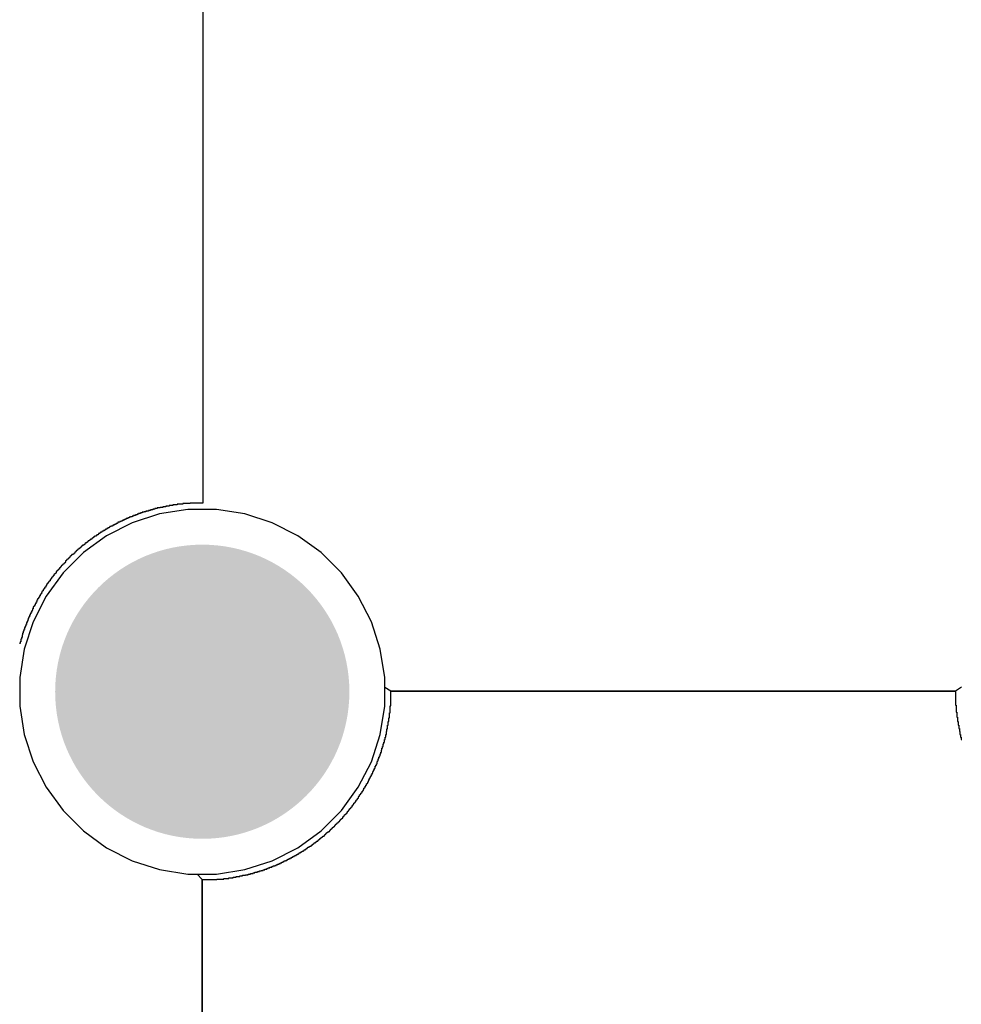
# Model space of a CAD drawing. Header units: inches. Extents: x 0 to 140, y 0 to 140.
# Tile 18 of 42: x 83 to 99, y 17 to 33. Entities that reach past the tile are written whole.
import ezdxf

# ---------------------------------------------------------------- set-up
doc = ezdxf.new("R2010")
doc.units = ezdxf.units.IN
for name, color, linetype in [('BOTTOM', 5, 'Continuous'), ('Bottom Solder', 6, 'Continuous'), ('Pad Holes', 156, 'Continuous'), ('TOP', 1, 'Continuous'), ('Top Solder', 216, 'Continuous')]:
    doc.layers.add(name, color=color, linetype=linetype)

msp = doc.modelspace()

# ---------------------------------------------------------------- hatches: boundary and pattern name
at = {"layer": 'BOTTOM'}
h = msp.add_hatch(color=5, dxfattribs=at)
edge = h.paths.add_edge_path()
edge.add_arc((86, 22), 1.5, 0, 360)
at = {"layer": 'Bottom Solder'}
h = msp.add_hatch(color=6, dxfattribs=at)
edge = h.paths.add_edge_path()
edge.add_arc((86, 22), 2.5, 0, 360)
at = {"layer": 'Pad Holes'}
h = msp.add_hatch(color=7, dxfattribs=at)
edge = h.paths.add_edge_path()
edge.add_arc((86, 22), 1.75, 0, 360)
at = {"layer": 'TOP'}
h = msp.add_hatch(color=1, dxfattribs=at)
edge = h.paths.add_edge_path()
edge.add_arc((86, 22), 1.5, 0, 360)
at = {"layer": 'Top Solder'}
h = msp.add_hatch(color=216, dxfattribs=at)
edge = h.paths.add_edge_path()
edge.add_arc((86, 22), 2.5, 0, 360)

# ---------------------------------------------------------------- linework, layer by layer
at = {"layer": 'BOTTOM'}
for p, q in [((85.274, 25.023), (84.81, 24.873)), ((85.756, 25.1), (85.274, 25.023)), ((86.244, 25.1), (85.756, 25.1)), ((86.726, 25.023), (86.244, 25.1)), ((87.19, 24.873), (86.726, 25.023)), ((84.81, 24.873), (84.375, 24.651)), ((87.625, 24.651), (87.19, 24.873)), ((84.375, 24.651), (83.981, 24.364)), ((88.02, 24.364), (87.625, 24.651)), ((83.981, 24.364), (83.635, 24.019)), ((88.365, 24.019), (88.02, 24.364)), ((83.635, 24.019), (83.349, 23.624)), ((88.651, 23.624), (88.365, 24.019)), ((83.349, 23.624), (83.127, 23.19)), ((88.873, 23.19), (88.651, 23.624)), ((83.127, 23.19), (82.976, 22.726)), ((89.024, 22.726), (88.873, 23.19)), ((82.976, 22.726), (82.9, 22.244)), ((89.1, 22.244), (89.024, 22.726)), ((82.9, 22.244), (82.9, 21.756)), ((89.1, 22.071), (89.1, 22.244)), ((89.203, 22.012), (89.1, 22.071)), ((89.203, 21.758), (89.203, 22.012)), ((89.203, 22.012), (98.801, 22.012)), ((89.227, 22.012), (89.203, 22.012)), ((98.773, 22.012), (89.227, 22.012)), ((98.801, 22.012), (98.773, 22.012)), ((98.9, 22.08), (98.801, 22.012)), ((98.801, 22.012), (98.801, 21.769)), ((89.192, 21.642), (89.192, 21.758)), ((89.192, 21.758), (89.203, 21.758)), ((98.801, 21.769), (98.812, 21.769)), ((98.812, 21.769), (98.812, 21.652)), ((82.9, 21.756), (82.976, 21.274)), ((89.181, 21.557), (89.181, 21.642)), ((89.181, 21.642), (89.192, 21.642)), ((98.812, 21.652), (98.822, 21.652)), ((98.822, 21.652), (98.822, 21.568)), ((89.15, 21.367), (89.15, 21.43)), ((89.15, 21.43), (89.16, 21.43)), ((89.16, 21.43), (89.16, 21.494)), ((89.16, 21.494), (89.171, 21.494)), ((89.171, 21.494), (89.171, 21.557)), ((89.171, 21.557), (89.181, 21.557)), ((98.822, 21.568), (98.833, 21.568)), ((98.833, 21.568), (98.833, 21.494)), ((98.833, 21.494), (98.843, 21.494)), ((98.843, 21.494), (98.843, 21.43)), ((98.843, 21.43), (98.854, 21.43)), ((98.854, 21.43), (98.854, 21.377)), ((82.976, 21.274), (83.127, 20.81)), ((89.118, 21.229), (89.118, 21.271)), ((89.118, 21.271), (89.128, 21.271)), ((89.128, 21.271), (89.128, 21.324)), ((89.128, 21.324), (89.139, 21.324)), ((89.139, 21.324), (89.139, 21.367)), ((89.139, 21.367), (89.15, 21.367)), ((98.854, 21.377), (98.865, 21.377)), ((98.865, 21.377), (98.865, 21.324)), ((98.865, 21.324), (98.875, 21.324)), ((98.875, 21.324), (98.875, 21.271)), ((98.875, 21.271), (98.886, 21.271)), ((98.886, 21.271), (98.886, 21.229)), ((89.076, 21.07), (89.076, 21.113)), ((89.076, 21.113), (89.086, 21.113)), ((89.086, 21.113), (89.086, 21.144)), ((89.086, 21.144), (89.097, 21.144)), ((89.097, 21.144), (89.097, 21.187)), ((89.097, 21.187), (89.107, 21.187)), ((89.107, 21.187), (89.107, 21.229)), ((89.107, 21.229), (89.118, 21.229)), ((98.886, 21.229), (98.896, 21.229)), ((98.896, 21.229), (98.896, 21.187)), ((98.896, 21.187), (98.907, 21.187)), ((89.023, 20.912), (89.023, 20.943)), ((89.023, 20.943), (89.033, 20.943)), ((89.033, 20.943), (89.033, 20.975)), ((89.033, 20.975), (89.044, 20.975)), ((89.044, 20.975), (89.044, 21.007)), ((89.044, 21.007), (89.054, 21.007)), ((89.054, 21.007), (89.054, 21.039)), ((89.054, 21.039), (89.065, 21.039)), ((89.065, 21.039), (89.065, 21.07)), ((89.065, 21.07), (89.076, 21.07)), ((83.127, 20.81), (83.349, 20.375)), ((88.959, 20.753), (88.959, 20.774)), ((88.959, 20.774), (88.97, 20.774)), ((88.97, 20.774), (88.97, 20.806)), ((88.97, 20.806), (88.98, 20.806)), ((88.98, 20.806), (88.98, 20.827)), ((88.98, 20.827), (88.991, 20.827)), ((88.991, 20.827), (88.991, 20.859)), ((88.991, 20.859), (89.001, 20.859)), ((89.001, 20.859), (89.001, 20.89)), ((89.001, 20.89), (89.012, 20.89)), ((89.012, 20.89), (89.012, 20.912)), ((89.012, 20.912), (89.023, 20.912)), ((88.874, 20.573), (88.874, 20.594)), ((88.874, 20.594), (88.885, 20.594)), ((88.885, 20.594), (88.885, 20.615)), ((88.885, 20.615), (88.896, 20.615)), ((88.896, 20.615), (88.896, 20.636)), ((88.896, 20.636), (88.906, 20.636)), ((88.906, 20.636), (88.906, 20.658)), ((88.906, 20.658), (88.917, 20.658)), ((88.917, 20.658), (88.917, 20.679)), ((88.917, 20.679), (88.927, 20.679)), ((88.927, 20.679), (88.927, 20.7)), ((88.927, 20.7), (88.938, 20.7)), ((88.938, 20.7), (88.938, 20.732)), ((88.938, 20.732), (88.949, 20.732)), ((88.949, 20.732), (88.949, 20.753)), ((88.949, 20.753), (88.959, 20.753)), ((88.79, 20.414), (88.79, 20.435)), ((88.79, 20.435), (88.8, 20.435)), ((88.8, 20.435), (88.8, 20.446)), ((88.8, 20.446), (88.811, 20.446)), ((88.811, 20.446), (88.811, 20.467)), ((88.811, 20.467), (88.822, 20.467)), ((88.822, 20.467), (88.822, 20.488)), ((88.822, 20.488), (88.832, 20.488)), ((88.832, 20.488), (88.832, 20.509)), ((88.832, 20.509), (88.843, 20.509)), ((88.843, 20.509), (88.843, 20.531)), ((88.843, 20.531), (88.853, 20.531)), ((88.853, 20.531), (88.853, 20.552)), ((88.853, 20.552), (88.864, 20.552)), ((88.864, 20.552), (88.864, 20.573)), ((88.864, 20.573), (88.874, 20.573)), ((83.349, 20.375), (83.635, 19.98)), ((88.684, 20.245), (88.684, 20.256)), ((88.684, 20.256), (88.695, 20.256)), ((88.695, 20.256), (88.695, 20.277)), ((88.695, 20.277), (88.705, 20.277)), ((88.705, 20.277), (88.705, 20.287)), ((88.705, 20.287), (88.716, 20.287)), ((88.716, 20.287), (88.716, 20.308)), ((88.716, 20.308), (88.726, 20.308)), ((88.726, 20.308), (88.726, 20.319)), ((88.726, 20.319), (88.737, 20.319)), ((88.737, 20.319), (88.737, 20.34)), ((88.737, 20.34), (88.747, 20.34)), ((88.747, 20.34), (88.747, 20.361)), ((88.747, 20.361), (88.758, 20.361)), ((88.758, 20.361), (88.758, 20.372)), ((88.758, 20.372), (88.769, 20.372)), ((88.769, 20.372), (88.769, 20.393)), ((88.769, 20.393), (88.779, 20.393)), ((88.779, 20.393), (88.779, 20.414)), ((88.779, 20.414), (88.79, 20.414)), ((88.568, 20.076), (88.568, 20.086)), ((88.568, 20.086), (88.578, 20.086)), ((88.578, 20.086), (88.578, 20.107)), ((88.578, 20.107), (88.589, 20.107)), ((88.589, 20.107), (88.589, 20.118)), ((88.589, 20.118), (88.599, 20.118)), ((88.599, 20.118), (88.599, 20.129)), ((88.599, 20.129), (88.61, 20.129)), ((88.61, 20.129), (88.61, 20.15)), ((88.61, 20.15), (88.62, 20.15)), ((88.62, 20.15), (88.62, 20.16)), ((88.62, 20.16), (88.631, 20.16)), ((88.631, 20.16), (88.631, 20.181)), ((88.631, 20.181), (88.642, 20.181)), ((88.642, 20.181), (88.642, 20.192)), ((88.642, 20.192), (88.652, 20.192)), ((88.652, 20.192), (88.652, 20.213)), ((88.652, 20.213), (88.663, 20.213)), ((88.663, 20.213), (88.663, 20.224)), ((88.663, 20.224), (88.673, 20.224)), ((88.673, 20.224), (88.673, 20.245)), ((88.673, 20.245), (88.684, 20.245)), ((83.635, 19.98), (83.981, 19.635)), ((88.43, 19.906), (88.43, 19.917)), ((88.43, 19.917), (88.441, 19.917)), ((88.441, 19.917), (88.441, 19.927)), ((88.441, 19.927), (88.451, 19.927)), ((88.451, 19.927), (88.451, 19.938)), ((88.451, 19.938), (88.462, 19.938)), ((88.462, 19.938), (88.462, 19.959)), ((88.462, 19.959), (88.472, 19.959)), ((88.472, 19.959), (88.472, 19.97)), ((88.472, 19.97), (88.483, 19.97)), ((88.483, 19.97), (88.483, 19.98)), ((88.483, 19.98), (88.493, 19.98)), ((88.493, 19.98), (88.493, 19.991)), ((88.493, 19.991), (88.504, 19.991)), ((88.504, 19.991), (88.504, 20.012)), ((88.504, 20.012), (88.515, 20.012)), ((88.515, 20.012), (88.515, 20.023)), ((88.515, 20.023), (88.525, 20.023)), ((88.525, 20.023), (88.525, 20.033)), ((88.525, 20.033), (88.536, 20.033)), ((88.536, 20.033), (88.536, 20.044)), ((88.536, 20.044), (88.546, 20.044)), ((88.546, 20.044), (88.546, 20.065)), ((88.546, 20.065), (88.557, 20.065)), ((88.557, 20.065), (88.557, 20.076)), ((88.557, 20.076), (88.568, 20.076)), ((88.282, 19.748), (88.282, 19.758)), ((88.282, 19.758), (88.292, 19.758)), ((88.292, 19.758), (88.292, 19.769)), ((88.292, 19.769), (88.303, 19.769)), ((88.303, 19.769), (88.303, 19.779)), ((88.303, 19.779), (88.314, 19.779)), ((88.314, 19.779), (88.314, 19.79)), ((88.314, 19.79), (88.324, 19.79)), ((88.324, 19.79), (88.324, 19.8)), ((88.324, 19.8), (88.335, 19.8)), ((88.335, 19.8), (88.335, 19.811)), ((88.335, 19.811), (88.345, 19.811)), ((88.345, 19.811), (88.345, 19.822)), ((88.345, 19.822), (88.356, 19.822)), ((88.356, 19.822), (88.356, 19.832)), ((88.356, 19.832), (88.366, 19.832)), ((88.366, 19.832), (88.366, 19.843)), ((88.366, 19.843), (88.377, 19.843)), ((88.377, 19.843), (88.377, 19.853)), ((88.377, 19.853), (88.388, 19.853)), ((88.388, 19.853), (88.388, 19.875)), ((88.388, 19.875), (88.398, 19.875)), ((88.398, 19.875), (88.398, 19.885)), ((88.398, 19.885), (88.409, 19.885)), ((88.409, 19.885), (88.409, 19.896)), ((88.409, 19.896), (88.419, 19.896)), ((88.419, 19.896), (88.419, 19.906)), ((88.419, 19.906), (88.43, 19.906)), ((83.981, 19.635), (84.375, 19.348)), ((88.102, 19.578), (88.102, 19.589)), ((88.102, 19.589), (88.112, 19.589)), ((88.112, 19.589), (88.112, 19.599)), ((88.112, 19.599), (88.123, 19.599)), ((88.123, 19.599), (88.123, 19.61)), ((88.123, 19.61), (88.134, 19.61)), ((88.134, 19.61), (88.134, 19.621)), ((88.134, 19.621), (88.155, 19.621)), ((88.155, 19.621), (88.155, 19.631)), ((88.155, 19.631), (88.165, 19.631)), ((88.165, 19.631), (88.165, 19.642)), ((88.165, 19.642), (88.176, 19.642)), ((88.176, 19.642), (88.176, 19.652)), ((88.176, 19.652), (88.187, 19.652)), ((88.187, 19.652), (88.187, 19.663)), ((88.187, 19.663), (88.197, 19.663)), ((88.197, 19.663), (88.197, 19.673)), ((88.197, 19.673), (88.208, 19.673)), ((88.208, 19.673), (88.208, 19.684)), ((88.208, 19.684), (88.218, 19.684)), ((88.218, 19.684), (88.218, 19.695)), ((88.218, 19.695), (88.229, 19.695)), ((88.229, 19.695), (88.229, 19.705)), ((88.229, 19.705), (88.239, 19.705)), ((88.239, 19.705), (88.239, 19.716)), ((88.239, 19.716), (88.25, 19.716)), ((88.25, 19.716), (88.25, 19.726)), ((88.25, 19.726), (88.261, 19.726)), ((88.261, 19.726), (88.261, 19.737)), ((88.261, 19.737), (88.271, 19.737)), ((88.271, 19.737), (88.271, 19.748)), ((88.271, 19.748), (88.282, 19.748)), ((87.89, 19.409), (87.89, 19.419)), ((87.89, 19.419), (87.901, 19.419)), ((87.901, 19.419), (87.901, 19.43)), ((87.901, 19.43), (87.922, 19.43)), ((87.922, 19.43), (87.922, 19.441)), ((87.922, 19.441), (87.933, 19.441)), ((87.933, 19.441), (87.933, 19.451)), ((87.933, 19.451), (87.943, 19.451)), ((87.943, 19.451), (87.943, 19.462)), ((87.943, 19.462), (87.964, 19.462)), ((87.964, 19.462), (87.964, 19.472)), ((87.964, 19.472), (87.975, 19.472)), ((87.975, 19.472), (87.975, 19.483)), ((87.975, 19.483), (87.986, 19.483)), ((87.986, 19.483), (87.986, 19.494)), ((87.986, 19.494), (87.996, 19.494)), ((87.996, 19.494), (87.996, 19.504)), ((87.996, 19.504), (88.017, 19.504)), ((88.017, 19.504), (88.017, 19.515)), ((88.017, 19.515), (88.028, 19.515)), ((88.028, 19.515), (88.028, 19.525)), ((88.028, 19.525), (88.038, 19.525)), ((88.038, 19.525), (88.038, 19.536)), ((88.038, 19.536), (88.049, 19.536)), ((88.049, 19.536), (88.049, 19.546)), ((88.049, 19.546), (88.07, 19.546)), ((88.07, 19.546), (88.07, 19.557)), ((88.07, 19.557), (88.081, 19.557)), ((88.081, 19.557), (88.081, 19.568)), ((88.081, 19.568), (88.091, 19.568)), ((88.091, 19.568), (88.091, 19.578)), ((88.091, 19.578), (88.102, 19.578)), ((84.375, 19.348), (84.81, 19.127)), ((87.636, 19.24), (87.636, 19.25)), ((87.636, 19.25), (87.647, 19.25)), ((87.647, 19.25), (87.647, 19.261)), ((87.647, 19.261), (87.668, 19.261)), ((87.668, 19.261), (87.668, 19.271)), ((87.668, 19.271), (87.689, 19.271)), ((87.689, 19.271), (87.689, 19.282)), ((87.689, 19.282), (87.7, 19.282)), ((87.7, 19.282), (87.7, 19.292)), ((87.7, 19.292), (87.721, 19.292)), ((87.721, 19.292), (87.721, 19.303)), ((87.721, 19.303), (87.732, 19.303)), ((87.732, 19.303), (87.732, 19.314)), ((87.732, 19.314), (87.753, 19.314)), ((87.753, 19.314), (87.753, 19.324)), ((87.753, 19.324), (87.763, 19.324)), ((87.763, 19.324), (87.763, 19.335)), ((87.763, 19.335), (87.784, 19.335)), ((87.784, 19.335), (87.784, 19.345)), ((87.784, 19.345), (87.795, 19.345)), ((87.795, 19.345), (87.795, 19.356)), ((87.795, 19.356), (87.816, 19.356)), ((87.816, 19.356), (87.816, 19.367)), ((87.816, 19.367), (87.827, 19.367)), ((87.827, 19.367), (87.827, 19.377)), ((87.827, 19.377), (87.848, 19.377)), ((87.848, 19.377), (87.848, 19.388)), ((87.848, 19.388), (87.859, 19.388)), ((87.859, 19.388), (87.859, 19.398)), ((87.859, 19.398), (87.88, 19.398)), ((87.88, 19.398), (87.88, 19.409)), ((87.88, 19.409), (87.89, 19.409)), ((84.81, 19.127), (85.274, 18.976)), ((87.308, 19.07), (87.308, 19.081)), ((87.308, 19.081), (87.329, 19.081)), ((87.329, 19.081), (87.329, 19.091)), ((87.329, 19.091), (87.351, 19.091)), ((87.351, 19.091), (87.351, 19.102)), ((87.351, 19.102), (87.372, 19.102)), ((87.372, 19.102), (87.372, 19.113)), ((87.372, 19.113), (87.393, 19.113)), ((87.393, 19.113), (87.393, 19.123)), ((87.393, 19.123), (87.414, 19.123)), ((87.414, 19.123), (87.414, 19.134)), ((87.414, 19.134), (87.435, 19.134)), ((87.435, 19.134), (87.435, 19.144)), ((87.435, 19.144), (87.456, 19.144)), ((87.456, 19.144), (87.456, 19.155)), ((87.456, 19.155), (87.478, 19.155)), ((87.478, 19.155), (87.478, 19.165)), ((87.478, 19.165), (87.499, 19.165)), ((87.499, 19.165), (87.499, 19.176)), ((87.499, 19.176), (87.52, 19.176)), ((87.52, 19.176), (87.52, 19.187)), ((87.52, 19.187), (87.541, 19.187)), ((87.541, 19.187), (87.541, 19.197)), ((87.541, 19.197), (87.562, 19.197)), ((87.562, 19.197), (87.562, 19.208)), ((87.562, 19.208), (87.573, 19.208)), ((87.573, 19.208), (87.573, 19.218)), ((87.573, 19.218), (87.594, 19.218)), ((87.594, 19.218), (87.594, 19.229)), ((87.594, 19.229), (87.615, 19.229)), ((87.615, 19.229), (87.615, 19.24)), ((87.615, 19.24), (87.636, 19.24)), ((85.274, 18.976), (85.756, 18.9)), ((86.864, 18.911), (86.864, 18.922)), ((86.864, 18.922), (86.895, 18.922)), ((86.895, 18.922), (86.895, 18.933)), ((86.895, 18.933), (86.938, 18.933)), ((86.938, 18.933), (86.938, 18.943)), ((86.938, 18.943), (86.97, 18.943)), ((86.97, 18.943), (86.97, 18.954)), ((86.97, 18.954), (87.001, 18.954)), ((87.001, 18.954), (87.001, 18.964)), ((87.001, 18.964), (87.033, 18.964)), ((87.033, 18.964), (87.033, 18.975)), ((87.033, 18.975), (87.065, 18.975)), ((87.065, 18.975), (87.065, 18.986)), ((87.065, 18.986), (87.097, 18.986)), ((87.097, 18.986), (87.097, 18.996)), ((87.097, 18.996), (87.118, 18.996)), ((87.118, 18.996), (87.118, 19.007)), ((87.118, 19.007), (87.149, 19.007)), ((87.149, 19.007), (87.149, 19.017)), ((87.149, 19.017), (87.181, 19.017)), ((87.181, 19.017), (87.181, 19.028)), ((87.181, 19.028), (87.202, 19.028)), ((87.202, 19.028), (87.202, 19.038)), ((87.202, 19.038), (87.234, 19.038)), ((87.234, 19.038), (87.234, 19.049)), ((87.234, 19.049), (87.255, 19.049)), ((87.255, 19.049), (87.255, 19.06)), ((87.255, 19.06), (87.276, 19.06)), ((87.276, 19.06), (87.276, 19.07)), ((87.276, 19.07), (87.308, 19.07)), ((85.756, 18.9), (85.916, 18.9)), ((85.916, 18.9), (85.996, 18.806)), ((85.996, 10.265), (85.996, 18.806)), ((85.996, 18.806), (86.25, 18.806)), ((85.996, 18.806), (85.996, 18.773)), ((85.996, 18.773), (85.996, 10.265)), ((86.25, 18.806), (86.25, 18.816)), ((86.25, 18.816), (86.366, 18.816)), ((86.366, 18.816), (86.366, 18.827)), ((86.366, 18.827), (86.451, 18.827)), ((86.451, 18.827), (86.451, 18.837)), ((86.451, 18.837), (86.525, 18.837)), ((86.525, 18.837), (86.525, 18.848)), ((86.525, 18.848), (86.578, 18.848)), ((86.578, 18.848), (86.578, 18.859)), ((86.578, 18.859), (86.641, 18.859)), ((86.641, 18.859), (86.641, 18.869)), ((86.641, 18.869), (86.684, 18.869)), ((86.684, 18.869), (86.684, 18.88)), ((86.684, 18.88), (86.737, 18.88)), ((86.737, 18.88), (86.737, 18.89)), ((86.737, 18.89), (86.779, 18.89)), ((86.779, 18.89), (86.779, 18.901)), ((86.779, 18.901), (86.821, 18.901)), ((86.821, 18.901), (86.821, 18.911)), ((86.821, 18.911), (86.864, 18.911))]:
    msp.add_line(p, q, dxfattribs=at)
at = {"layer": 'Bottom Solder'}
for p, q in [((86.007, 34.796), (86.007, 25.208)), ((85.234, 25.113), (85.192, 25.113)), ((85.192, 25.113), (85.192, 25.102)), ((85.287, 25.124), (85.234, 25.124)), ((85.234, 25.124), (85.234, 25.113)), ((85.329, 25.134), (85.287, 25.134)), ((85.287, 25.134), (85.287, 25.124)), ((85.382, 25.145), (85.329, 25.145)), ((85.329, 25.145), (85.329, 25.134)), ((85.435, 25.155), (85.382, 25.155)), ((85.382, 25.155), (85.382, 25.145)), ((85.499, 25.166), (85.435, 25.166)), ((85.435, 25.166), (85.435, 25.155)), ((85.573, 25.177), (85.499, 25.177)), ((85.499, 25.177), (85.499, 25.166)), ((85.668, 25.187), (85.573, 25.187)), ((85.573, 25.187), (85.573, 25.177)), ((85.795, 25.198), (85.668, 25.198)), ((85.668, 25.198), (85.668, 25.187)), ((86.007, 25.208), (85.795, 25.208)), ((85.795, 25.208), (85.795, 25.198)), ((84.737, 24.944), (84.705, 24.944)), ((84.705, 24.944), (84.705, 24.933)), ((84.758, 24.954), (84.737, 24.954)), ((84.737, 24.954), (84.737, 24.944)), ((84.779, 24.965), (84.758, 24.965)), ((84.758, 24.965), (84.758, 24.954)), ((84.811, 24.975), (84.779, 24.975)), ((84.779, 24.975), (84.779, 24.965)), ((84.832, 24.986), (84.811, 24.986)), ((84.811, 24.986), (84.811, 24.975)), ((84.864, 24.997), (84.832, 24.997)), ((84.832, 24.997), (84.832, 24.986)), ((84.895, 25.007), (84.864, 25.007)), ((84.864, 25.007), (84.864, 24.997)), ((84.916, 25.018), (84.895, 25.018)), ((84.895, 25.018), (84.895, 25.007)), ((84.948, 25.028), (84.916, 25.028)), ((84.916, 25.028), (84.916, 25.018)), ((84.98, 25.039), (84.948, 25.039)), ((84.948, 25.039), (84.948, 25.028)), ((85.012, 25.05), (84.98, 25.05)), ((84.98, 25.05), (84.98, 25.039)), ((85.043, 25.06), (85.012, 25.06)), ((85.012, 25.06), (85.012, 25.05)), ((85.086, 25.071), (85.043, 25.071)), ((85.043, 25.071), (85.043, 25.06)), ((85.118, 25.081), (85.086, 25.081)), ((85.086, 25.081), (85.086, 25.071)), ((85.16, 25.092), (85.118, 25.092)), ((85.118, 25.092), (85.118, 25.081)), ((85.192, 25.102), (85.16, 25.102)), ((85.16, 25.102), (85.16, 25.092)), ((84.398, 24.774), (84.377, 24.774)), ((84.377, 24.774), (84.377, 24.764)), ((84.419, 24.785), (84.398, 24.785)), ((84.398, 24.785), (84.398, 24.774)), ((84.43, 24.796), (84.419, 24.796)), ((84.419, 24.796), (84.419, 24.785)), ((84.451, 24.806), (84.43, 24.806)), ((84.43, 24.806), (84.43, 24.796)), ((84.472, 24.817), (84.451, 24.817)), ((84.451, 24.817), (84.451, 24.806)), ((84.493, 24.827), (84.472, 24.827)), ((84.472, 24.827), (84.472, 24.817)), ((84.514, 24.838), (84.493, 24.838)), ((84.493, 24.838), (84.493, 24.827)), ((84.536, 24.848), (84.514, 24.848)), ((84.514, 24.848), (84.514, 24.838)), ((84.557, 24.859), (84.536, 24.859)), ((84.536, 24.859), (84.536, 24.848)), ((84.567, 24.87), (84.557, 24.87)), ((84.557, 24.87), (84.557, 24.859)), ((84.599, 24.88), (84.567, 24.88)), ((84.567, 24.88), (84.567, 24.87)), ((84.62, 24.891), (84.599, 24.891)), ((84.599, 24.891), (84.599, 24.88)), ((84.641, 24.901), (84.62, 24.901)), ((84.62, 24.901), (84.62, 24.891)), ((84.662, 24.912), (84.641, 24.912)), ((84.641, 24.912), (84.641, 24.901)), ((84.684, 24.923), (84.662, 24.923)), ((84.662, 24.923), (84.662, 24.912)), ((84.705, 24.933), (84.684, 24.933)), ((84.684, 24.933), (84.684, 24.923)), ((84.133, 24.605), (84.123, 24.605)), ((84.123, 24.605), (84.123, 24.594)), ((84.144, 24.616), (84.133, 24.616)), ((84.133, 24.616), (84.133, 24.605)), ((84.165, 24.626), (84.144, 24.626)), ((84.144, 24.626), (84.144, 24.616)), ((84.176, 24.637), (84.165, 24.637)), ((84.165, 24.637), (84.165, 24.626)), ((84.197, 24.647), (84.176, 24.647)), ((84.176, 24.647), (84.176, 24.637)), ((84.207, 24.658), (84.197, 24.658)), ((84.197, 24.658), (84.197, 24.647)), ((84.229, 24.669), (84.207, 24.669)), ((84.207, 24.669), (84.207, 24.658)), ((84.239, 24.679), (84.229, 24.679)), ((84.229, 24.679), (84.229, 24.669)), ((84.26, 24.69), (84.239, 24.69)), ((84.239, 24.69), (84.239, 24.679)), ((84.271, 24.7), (84.26, 24.7)), ((84.26, 24.7), (84.26, 24.69)), ((84.292, 24.711), (84.271, 24.711)), ((84.271, 24.711), (84.271, 24.7)), ((84.303, 24.721), (84.292, 24.721)), ((84.292, 24.721), (84.292, 24.711)), ((84.324, 24.732), (84.303, 24.732)), ((84.303, 24.732), (84.303, 24.721)), ((84.345, 24.743), (84.324, 24.743)), ((84.324, 24.743), (84.324, 24.732)), ((84.356, 24.753), (84.345, 24.753)), ((84.345, 24.753), (84.345, 24.743)), ((84.377, 24.764), (84.356, 24.764)), ((84.356, 24.764), (84.356, 24.753)), ((83.922, 24.436), (83.901, 24.436)), ((83.901, 24.436), (83.901, 24.425)), ((83.932, 24.446), (83.922, 24.446)), ((83.922, 24.446), (83.922, 24.436)), ((83.943, 24.457), (83.932, 24.457)), ((83.932, 24.457), (83.932, 24.446)), ((83.953, 24.467), (83.943, 24.467)), ((83.943, 24.467), (83.943, 24.457)), ((83.964, 24.478), (83.953, 24.478)), ((83.953, 24.478), (83.953, 24.467)), ((83.985, 24.489), (83.964, 24.489)), ((83.964, 24.489), (83.964, 24.478)), ((83.996, 24.499), (83.985, 24.499)), ((83.985, 24.499), (83.985, 24.489)), ((84.006, 24.51), (83.996, 24.51)), ((83.996, 24.51), (83.996, 24.499)), ((84.017, 24.52), (84.006, 24.52)), ((84.006, 24.52), (84.006, 24.51)), ((84.038, 24.531), (84.017, 24.531)), ((84.017, 24.531), (84.017, 24.52)), ((84.049, 24.542), (84.038, 24.542)), ((84.038, 24.542), (84.038, 24.531)), ((84.059, 24.552), (84.049, 24.552)), ((84.049, 24.552), (84.049, 24.542)), ((84.08, 24.563), (84.059, 24.563)), ((84.059, 24.563), (84.059, 24.552)), ((84.091, 24.573), (84.08, 24.573)), ((84.08, 24.573), (84.08, 24.563)), ((84.102, 24.584), (84.091, 24.584)), ((84.091, 24.584), (84.091, 24.573)), ((84.123, 24.594), (84.102, 24.594)), ((84.102, 24.594), (84.102, 24.584)), ((83.742, 24.277), (83.731, 24.277)), ((83.731, 24.277), (83.731, 24.266)), ((83.752, 24.288), (83.742, 24.288)), ((83.742, 24.288), (83.742, 24.277)), ((83.763, 24.298), (83.752, 24.298)), ((83.752, 24.298), (83.752, 24.288)), ((83.774, 24.309), (83.763, 24.309)), ((83.763, 24.309), (83.763, 24.298)), ((83.784, 24.319), (83.774, 24.319)), ((83.774, 24.319), (83.774, 24.309)), ((83.805, 24.33), (83.784, 24.33)), ((83.784, 24.33), (83.784, 24.319)), ((83.816, 24.34), (83.805, 24.34)), ((83.805, 24.34), (83.805, 24.33)), ((83.826, 24.351), (83.816, 24.351)), ((83.816, 24.351), (83.816, 24.34)), ((83.837, 24.362), (83.826, 24.362)), ((83.826, 24.362), (83.826, 24.351)), ((83.848, 24.372), (83.837, 24.372)), ((83.837, 24.372), (83.837, 24.362)), ((83.858, 24.383), (83.848, 24.383)), ((83.848, 24.383), (83.848, 24.372)), ((83.869, 24.393), (83.858, 24.393)), ((83.858, 24.393), (83.858, 24.383)), ((83.879, 24.404), (83.869, 24.404)), ((83.869, 24.404), (83.869, 24.393)), ((83.89, 24.415), (83.879, 24.415)), ((83.879, 24.415), (83.879, 24.404)), ((83.901, 24.425), (83.89, 24.425)), ((83.89, 24.425), (83.89, 24.415)), ((83.583, 24.108), (83.572, 24.108)), ((83.572, 24.108), (83.572, 24.086)), ((83.594, 24.118), (83.583, 24.118)), ((83.583, 24.118), (83.583, 24.108)), ((83.604, 24.129), (83.594, 24.129)), ((83.594, 24.129), (83.594, 24.118)), ((83.615, 24.139), (83.604, 24.139)), ((83.604, 24.139), (83.604, 24.129)), ((83.625, 24.15), (83.615, 24.15)), ((83.615, 24.15), (83.615, 24.139)), ((83.636, 24.161), (83.625, 24.161)), ((83.625, 24.161), (83.625, 24.15)), ((83.647, 24.171), (83.636, 24.171)), ((83.636, 24.171), (83.636, 24.161)), ((83.657, 24.182), (83.647, 24.182)), ((83.647, 24.182), (83.647, 24.171)), ((83.668, 24.192), (83.657, 24.192)), ((83.657, 24.192), (83.657, 24.182)), ((83.678, 24.203), (83.668, 24.203)), ((83.668, 24.203), (83.668, 24.192)), ((83.689, 24.224), (83.678, 24.224)), ((83.678, 24.224), (83.678, 24.203)), ((83.699, 24.235), (83.689, 24.235)), ((83.689, 24.235), (83.689, 24.224)), ((83.71, 24.245), (83.699, 24.245)), ((83.699, 24.245), (83.699, 24.235)), ((83.721, 24.256), (83.71, 24.256)), ((83.71, 24.256), (83.71, 24.245)), ((83.731, 24.266), (83.721, 24.266)), ((83.721, 24.266), (83.721, 24.256)), ((83.456, 23.949), (83.445, 23.949)), ((83.445, 23.949), (83.445, 23.928)), ((83.467, 23.959), (83.456, 23.959)), ((83.456, 23.959), (83.456, 23.949)), ((83.477, 23.97), (83.467, 23.97)), ((83.467, 23.97), (83.467, 23.959)), ((83.488, 23.991), (83.477, 23.991)), ((83.477, 23.991), (83.477, 23.97)), ((83.498, 24.002), (83.488, 24.002)), ((83.488, 24.002), (83.488, 23.991)), ((83.509, 24.012), (83.498, 24.012)), ((83.498, 24.012), (83.498, 24.002)), ((83.52, 24.023), (83.509, 24.023)), ((83.509, 24.023), (83.509, 24.012)), ((83.53, 24.044), (83.52, 24.044)), ((83.52, 24.044), (83.52, 24.023)), ((83.541, 24.055), (83.53, 24.055)), ((83.53, 24.055), (83.53, 24.044)), ((83.551, 24.065), (83.541, 24.065)), ((83.541, 24.065), (83.541, 24.055)), ((83.562, 24.076), (83.551, 24.076)), ((83.551, 24.076), (83.551, 24.065)), ((83.572, 24.086), (83.562, 24.086)), ((83.562, 24.086), (83.562, 24.076)), ((83.329, 23.769), (83.318, 23.769)), ((83.318, 23.769), (83.318, 23.748)), ((83.34, 23.78), (83.329, 23.78)), ((83.329, 23.78), (83.329, 23.769)), ((83.35, 23.801), (83.34, 23.801)), ((83.34, 23.801), (83.34, 23.78)), ((83.361, 23.811), (83.35, 23.811)), ((83.35, 23.811), (83.35, 23.801)), ((83.371, 23.832), (83.361, 23.832)), ((83.361, 23.832), (83.361, 23.811)), ((83.382, 23.843), (83.371, 23.843)), ((83.371, 23.843), (83.371, 23.832)), ((83.393, 23.864), (83.382, 23.864)), ((83.382, 23.864), (83.382, 23.843)), ((83.403, 23.875), (83.393, 23.875)), ((83.393, 23.875), (83.393, 23.864)), ((83.414, 23.885), (83.403, 23.885)), ((83.403, 23.885), (83.403, 23.875)), ((83.424, 23.907), (83.414, 23.907)), ((83.414, 23.907), (83.414, 23.885)), ((83.435, 23.917), (83.424, 23.917)), ((83.424, 23.917), (83.424, 23.907)), ((83.445, 23.928), (83.435, 23.928)), ((83.435, 23.928), (83.435, 23.917)), ((83.234, 23.61), (83.223, 23.61)), ((83.223, 23.61), (83.223, 23.589)), ((83.244, 23.631), (83.234, 23.631)), ((83.234, 23.631), (83.234, 23.61)), ((83.255, 23.653), (83.244, 23.653)), ((83.244, 23.653), (83.244, 23.631)), ((83.266, 23.663), (83.255, 23.663)), ((83.255, 23.663), (83.255, 23.653)), ((83.276, 23.684), (83.266, 23.684)), ((83.266, 23.684), (83.266, 23.663)), ((83.287, 23.705), (83.276, 23.705)), ((83.276, 23.705), (83.276, 23.684)), ((83.297, 23.716), (83.287, 23.716)), ((83.287, 23.716), (83.287, 23.705)), ((83.308, 23.737), (83.297, 23.737)), ((83.297, 23.737), (83.297, 23.716)), ((83.318, 23.748), (83.308, 23.748)), ((83.308, 23.748), (83.308, 23.737)), ((83.139, 23.441), (83.128, 23.441)), ((83.128, 23.441), (83.128, 23.409)), ((83.149, 23.452), (83.139, 23.452)), ((83.139, 23.452), (83.139, 23.441)), ((83.16, 23.473), (83.149, 23.473)), ((83.149, 23.473), (83.149, 23.452)), ((83.17, 23.494), (83.16, 23.494)), ((83.16, 23.494), (83.16, 23.473)), ((83.181, 23.515), (83.17, 23.515)), ((83.17, 23.515), (83.17, 23.494)), ((83.191, 23.536), (83.181, 23.536)), ((83.181, 23.536), (83.181, 23.515)), ((83.202, 23.557), (83.191, 23.557)), ((83.191, 23.557), (83.191, 23.536)), ((83.213, 23.579), (83.202, 23.579)), ((83.202, 23.579), (83.202, 23.557)), ((83.223, 23.589), (83.213, 23.589)), ((83.213, 23.589), (83.213, 23.579)), ((83.064, 23.272), (83.054, 23.272)), ((83.054, 23.272), (83.054, 23.25)), ((83.075, 23.303), (83.064, 23.303)), ((83.064, 23.303), (83.064, 23.272)), ((83.086, 23.325), (83.075, 23.325)), ((83.075, 23.325), (83.075, 23.303)), ((83.096, 23.346), (83.086, 23.346)), ((83.086, 23.346), (83.086, 23.325)), ((83.107, 23.367), (83.096, 23.367)), ((83.096, 23.367), (83.096, 23.346)), ((83.117, 23.388), (83.107, 23.388)), ((83.107, 23.388), (83.107, 23.367)), ((83.128, 23.409), (83.117, 23.409)), ((83.117, 23.409), (83.117, 23.388)), ((83.001, 23.113), (82.99, 23.113)), ((82.99, 23.113), (82.99, 23.092)), ((83.012, 23.145), (83.001, 23.145)), ((83.001, 23.145), (83.001, 23.113)), ((83.022, 23.176), (83.012, 23.176)), ((83.012, 23.176), (83.012, 23.145)), ((83.033, 23.198), (83.022, 23.198)), ((83.022, 23.198), (83.022, 23.176)), ((83.043, 23.229), (83.033, 23.229)), ((83.033, 23.229), (83.033, 23.198)), ((83.054, 23.25), (83.043, 23.25)), ((83.043, 23.25), (83.043, 23.229)), ((82.948, 22.965), (82.937, 22.965)), ((82.937, 22.965), (82.937, 22.922)), ((82.959, 22.996), (82.948, 22.996)), ((82.948, 22.996), (82.948, 22.965)), ((82.969, 23.028), (82.959, 23.028)), ((82.959, 23.028), (82.959, 22.996)), ((82.98, 23.06), (82.969, 23.06)), ((82.969, 23.06), (82.969, 23.028)), ((82.99, 23.092), (82.98, 23.092)), ((82.98, 23.092), (82.98, 23.06)), ((82.906, 22.817), (82.895, 22.817)), ((82.916, 22.848), (82.906, 22.848)), ((82.906, 22.848), (82.906, 22.817)), ((82.927, 22.891), (82.916, 22.891)), ((82.916, 22.891), (82.916, 22.848)), ((82.937, 22.922), (82.927, 22.922)), ((82.927, 22.922), (82.927, 22.891))]:
    msp.add_line(p, q, dxfattribs=at)
at = {"layer": 'TOP'}
for p, q in [((85.274, 25.023), (84.81, 24.873)), ((85.756, 25.1), (85.274, 25.023)), ((86.244, 25.1), (85.756, 25.1)), ((86.726, 25.023), (86.244, 25.1)), ((87.19, 24.873), (86.726, 25.023)), ((84.81, 24.873), (84.375, 24.651)), ((87.625, 24.651), (87.19, 24.873)), ((84.375, 24.651), (83.981, 24.364)), ((88.02, 24.364), (87.625, 24.651)), ((83.981, 24.364), (83.635, 24.019)), ((88.365, 24.019), (88.02, 24.364)), ((83.635, 24.019), (83.349, 23.624)), ((88.651, 23.624), (88.365, 24.019)), ((83.349, 23.624), (83.127, 23.19)), ((88.873, 23.19), (88.651, 23.624)), ((83.127, 23.19), (82.976, 22.726)), ((89.024, 22.726), (88.873, 23.19)), ((82.976, 22.726), (82.9, 22.244)), ((89.1, 22.244), (89.024, 22.726)), ((82.9, 22.244), (82.9, 21.756)), ((89.1, 21.756), (89.1, 22.244)), ((82.9, 21.756), (82.976, 21.274)), ((89.024, 21.274), (89.1, 21.756)), ((82.976, 21.274), (83.127, 20.81)), ((88.873, 20.81), (89.024, 21.274)), ((83.127, 20.81), (83.349, 20.375)), ((88.651, 20.375), (88.873, 20.81)), ((83.349, 20.375), (83.635, 19.98)), ((88.365, 19.98), (88.651, 20.375)), ((83.635, 19.98), (83.981, 19.635)), ((88.02, 19.635), (88.365, 19.98)), ((83.981, 19.635), (84.375, 19.348)), ((87.625, 19.348), (88.02, 19.635)), ((84.375, 19.348), (84.81, 19.127)), ((87.19, 19.127), (87.625, 19.348)), ((84.81, 19.127), (85.274, 18.976)), ((86.726, 18.976), (87.19, 19.127)), ((85.274, 18.976), (85.756, 18.9)), ((86.244, 18.9), (86.726, 18.976)), ((85.756, 18.9), (86.244, 18.9))]:
    msp.add_line(p, q, dxfattribs=at)

doc.saveas('drawing.dxf')
